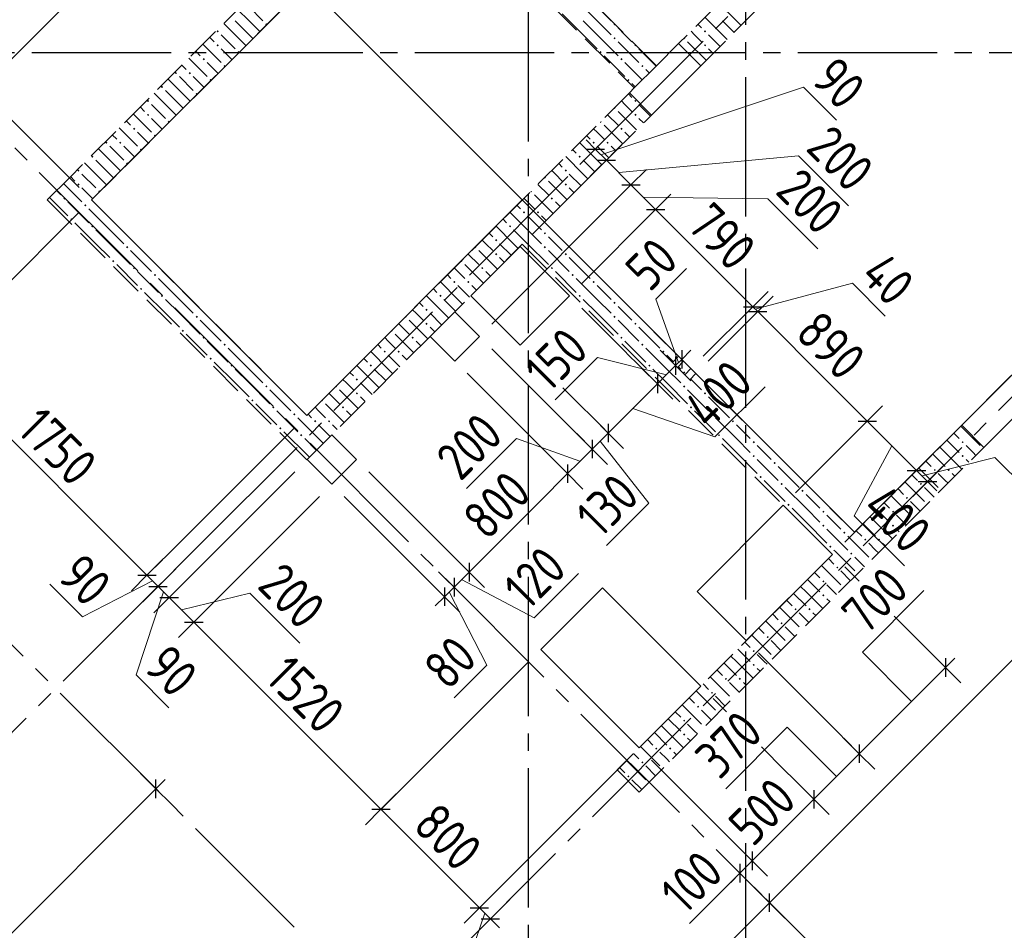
# Model space of a CAD drawing. Header units: millimetres. Extents: x 0 to 43617, y 0 to 59400.
# Tile 9 of 24: x 18904 to 24560, y 19489 to 24720. Entities that reach past the tile are written whole.
import ezdxf

# ---------------------------------------------------------------- set-up
doc = ezdxf.new("R2010")
doc.units = ezdxf.units.MM
doc.linetypes.add('______2', pattern=[270, 200, -70])
doc.linetypes.add('______5', pattern=[1100, 800, -100, 100, -100])
for name, color, linetype, lineweight in [('Standard', 7, 'Continuous', 25), ('Макрос окна_ макрос двери', 7, 'Continuous', 18), ('Оси', 40, '______5', 18), ('Размерная выноска', 7, 'Continuous', 13)]:
    doc.layers.add(name, color=color, linetype=linetype, lineweight=lineweight)
doc.layers.add('ЖБ Перекрытие верхний уровень', color=7, linetype='Continuous', lineweight=25, true_color=0xe0e0ff)
doc.layers.add('ЖБ Стена верхний уровень', color=7, linetype='Continuous', lineweight=25, true_color=0x006e00)
doc.styles.add('GOST 2.304-81', font='txt')

msp = doc.modelspace()

# ---------------------------------------------------------------- hatches: boundary and pattern name
at = {"layer": 'ЖБ Стена верхний уровень', "linetype": 'Continuous', "lineweight": 18, "transparency": 33554687}
for points in [[(20314.5, 24693.1), (20321, 24699.6), (20326.2, 24694.3), (20319.7, 24687.8)], [(22314.5, 24693.1), (22319, 24697.7), (22325.5, 24691.2), (22321, 24686.6)], [(20034.5, 24653.1), (20040.9, 24659.6), (20047.4, 24653.1), (20040.9, 24646.6)], [(22314.5, 24613.1), (22321, 24619.6), (22327.4, 24613.1), (22321, 24606.6)], [(22723.7, 24616.9), (22727.4, 24613.1), (22721, 24606.6), (22717.2, 24610.4)], [(22834.5, 24653.1), (22840.9, 24659.6), (22847.4, 24653.1), (22840.9, 24646.6)], [(20034.5, 24573.1), (20040.9, 24579.6), (20047.4, 24573.1), (20040.9, 24566.6)], [(22434.5, 24573.1), (22439, 24577.7), (22445.5, 24571.2), (22440.9, 24566.6)], [(22834.5, 24573.1), (22840.9, 24579.6), (22847.4, 24573.1), (22840.9, 24566.6)], [(19954.4, 24493.1), (19960.9, 24499.6), (19967.4, 24493.1), (19960.9, 24486.6)], [(20154.4, 24533.1), (20160.9, 24539.6), (20166.2, 24534.4), (20159.7, 24527.8)], [(22234.5, 24533.1), (22240.9, 24539.6), (22247.4, 24533.1), (22240.9, 24526.6)], [(22354.4, 24493.1), (22360.9, 24499.6), (22367.4, 24493.1), (22360.9, 24486.6)], [(20074.5, 24453.1), (20081, 24459.6), (20086.2, 24454.3), (20079.7, 24447.9)], [(22474.5, 24453.1), (22481, 24459.6), (22487.5, 24453.1), (22481, 24446.6)], [(19794.5, 24413.1), (19801, 24419.6), (19807.5, 24413.1), (19801, 24406.6)], [(19874.5, 24413.1), (19881, 24419.6), (19887.5, 24413.1), (19881, 24406.6)], [(19714.5, 24333.1), (19721, 24339.6), (19727.4, 24333.1), (19721, 24326.6)], [(19994.5, 24373.1), (20001, 24379.6), (20006.2, 24374.3), (19999.7, 24367.8)], [(22394.5, 24373.1), (22401, 24379.6), (22407.5, 24373.1), (22401, 24366.6)], [(19914.5, 24293.1), (19921, 24299.6), (19926.2, 24294.3), (19919.7, 24287.8)], [(19634.5, 24253.1), (19640.9, 24259.6), (19647.4, 24253.1), (19640.9, 24246.6)], [(22323.7, 24216.9), (22327.4, 24213.1), (22321, 24206.6), (22317.2, 24210.4)], [(22434.5, 24253.1), (22440.9, 24259.6), (22447.4, 24253.1), (22440.9, 24246.6)], [(19634.5, 24173.1), (19640.9, 24179.6), (19647.4, 24173.1), (19640.9, 24166.6)], [(22434.5, 24173.1), (22440.9, 24179.6), (22447.4, 24173.1), (22440.9, 24166.6)], [(19554.4, 24093.1), (19560.9, 24099.6), (19567.4, 24093.1), (19560.9, 24086.6)], [(19754.4, 24133.1), (19760.9, 24139.6), (19766.2, 24134.4), (19759.7, 24127.9)], [(22243.7, 24136.9), (22247.4, 24133.1), (22240.9, 24126.6), (22237.2, 24130.4)], [(22354.4, 24093.1), (22360.9, 24099.6), (22367.4, 24093.1), (22360.9, 24086.6)], [(19674.5, 24053.1), (19681, 24059.6), (19686.2, 24054.3), (19679.7, 24047.9)], [(19394.5, 24013.1), (19401, 24019.6), (19407.5, 24013.1), (19401, 24006.6)], [(19474.5, 24013.1), (19481, 24019.6), (19487.5, 24013.1), (19481, 24006.6)], [(22194.5, 24013.1), (22201, 24019.6), (22207.5, 24013.1), (22201, 24006.6)], [(22274.5, 24013.1), (22281, 24019.6), (22287.5, 24013.1), (22281, 24006.6)], [(19314.5, 23933.1), (19321, 23939.6), (19327.4, 23933.1), (19321, 23926.6)], [(19594.5, 23973.1), (19601, 23979.6), (19606.2, 23974.4), (19599.7, 23967.8)], [(22114.5, 23933.1), (22121, 23939.6), (22127.4, 23933.1), (22121, 23926.6)], [(19514.5, 23893.1), (19521, 23899.6), (19526.2, 23894.3), (19519.7, 23887.9)], [(19234.5, 23853.1), (19240.9, 23859.6), (19247.4, 23853.1), (19240.9, 23846.6)], [(21923.7, 23816.9), (21927.4, 23813.1), (21921, 23806.6), (21917.2, 23810.4)], [(22034.5, 23853.1), (22040.9, 23859.6), (22047.4, 23853.1), (22040.9, 23846.6)], [(19234.5, 23773.1), (19240.9, 23779.6), (19247.4, 23773.1), (19240.9, 23766.6)], [(22034.5, 23773.1), (22040.9, 23779.6), (22047.4, 23773.1), (22040.9, 23766.6)], [(19354.4, 23733.1), (19360.9, 23739.6), (19366.2, 23734.4), (19359.7, 23727.9)], [(21843.7, 23736.9), (21847.4, 23733.1), (21840.9, 23726.6), (21837.2, 23730.4)], [(19154.4, 23693.1), (19160.9, 23699.6), (19167.4, 23693.1), (19160.9, 23686.6)], [(19274.5, 23653.1), (19281, 23659.6), (19287.5, 23653.1), (19281, 23646.6)], [(21954.4, 23693.1), (21960.9, 23699.6), (21967.4, 23693.1), (21960.9, 23686.6)], [(21794.5, 23613.1), (21801, 23619.6), (21807.5, 23613.1), (21801, 23606.6)], [(21874.5, 23613.1), (21881, 23619.6), (21887.5, 23613.1), (21881, 23606.6)], [(19194.5, 23573.1), (19201, 23579.6), (19207.5, 23573.1), (19201, 23566.6)], [(19314.5, 23533.1), (19321, 23539.6), (19327.4, 23533.1), (19321, 23526.6)], [(21714.5, 23533.1), (21721, 23539.6), (21727.4, 23533.1), (21721, 23526.6)], [(21914.5, 23493.1), (21921, 23499.6), (21927.4, 23493.1), (21921, 23486.6)], [(19514.5, 23413.1), (19521, 23419.6), (19527.4, 23413.1), (19521, 23406.6)], [(21634.5, 23453.1), (21640.9, 23459.6), (21647.4, 23453.1), (21640.9, 23446.6)], [(21914.5, 23413.1), (21921, 23419.6), (21927.4, 23413.1), (21921, 23406.6)], [(21523.7, 23416.9), (21527.4, 23413.1), (21521, 23406.6), (21517.2, 23410.4)], [(21634.5, 23373.1), (21640.9, 23379.6), (21647.4, 23373.1), (21640.9, 23366.6)], [(22034.5, 23373.1), (22040.9, 23379.6), (22047.4, 23373.1), (22040.9, 23366.6)], [(19434.5, 23333.1), (19440.9, 23339.6), (19447.4, 23333.1), (19440.9, 23326.6)], [(21443.7, 23336.9), (21447.4, 23333.1), (21440.9, 23326.6), (21437.2, 23330.4)], [(19554.4, 23293.1), (19560.9, 23299.6), (19567.4, 23293.1), (19560.9, 23286.6)], [(19674.5, 23253.1), (19681, 23259.6), (19687.5, 23253.1), (19681, 23246.6)], [(21554.4, 23293.1), (21560.9, 23299.6), (21567.4, 23293.1), (21560.9, 23286.6)], [(21954.4, 23293.1), (21960.9, 23299.6), (21967.4, 23293.1), (21960.9, 23286.6)], [(22074.5, 23253.1), (22081, 23259.6), (22087.5, 23253.1), (22081, 23246.6)], [(21394.5, 23213.1), (21401, 23219.6), (21407.5, 23213.1), (21401, 23206.6)], [(21474.5, 23213.1), (21481, 23219.6), (21487.5, 23213.1), (21481, 23206.6)], [(22194.5, 23213.1), (22201, 23219.6), (22207.5, 23213.1), (22201, 23206.6)], [(19594.5, 23173.1), (19601, 23179.6), (19607.5, 23173.1), (19601, 23166.6)], [(19714.5, 23133.1), (19721, 23139.6), (19727.4, 23133.1), (19721, 23126.6)], [(21314.5, 23133.1), (21321, 23139.6), (21327.4, 23133.1), (21321, 23126.6)], [(22114.5, 23133.1), (22121, 23139.6), (22127.4, 23133.1), (22121, 23126.6)], [(22314.5, 23093.1), (22321, 23099.6), (22327.4, 23093.1), (22321, 23086.6)], [(21234.5, 23053.1), (21240.9, 23059.6), (21247.4, 23053.1), (21240.9, 23046.6)], [(19914.5, 23013.1), (19921, 23019.6), (19927.4, 23013.1), (19921, 23006.6)], [(21123.7, 23016.9), (21127.4, 23013.1), (21121, 23006.6), (21117.2, 23010.4)], [(21234.5, 22973.1), (21240.9, 22979.6), (21247.4, 22973.1), (21240.9, 22966.6)], [(22314.5, 23013.1), (22321, 23019.6), (22327.4, 23013.1), (22321, 23006.6)], [(22434.5, 22973.1), (22440.9, 22979.6), (22447.4, 22973.1), (22440.9, 22966.6)], [(19834.5, 22933.1), (19840.9, 22939.6), (19847.4, 22933.1), (19840.9, 22926.6)], [(21043.7, 22936.9), (21047.4, 22933.1), (21040.9, 22926.6), (21037.2, 22930.4)], [(19954.4, 22893.1), (19960.9, 22899.6), (19967.4, 22893.1), (19960.9, 22886.6)], [(20074.5, 22853.1), (20081, 22859.6), (20087.5, 22853.1), (20081, 22846.6)], [(21154.4, 22893.1), (21160.9, 22899.6), (21167.4, 22893.1), (21160.9, 22886.6)], [(22354.4, 22893.1), (22360.9, 22899.6), (22367.4, 22893.1), (22360.9, 22886.6)], [(22474.5, 22853.1), (22481, 22859.6), (22487.5, 22853.1), (22481, 22846.6)], [(20994.5, 22813.1), (21001, 22819.6), (21007.5, 22813.1), (21001, 22806.6)], [(21074.5, 22813.1), (21081, 22819.6), (21087.5, 22813.1), (21081, 22806.6)], [(22594.5, 22813.1), (22601, 22819.6), (22607.5, 22813.1), (22601, 22806.6)], [(19994.5, 22773.1), (20001, 22779.6), (20007.5, 22773.1), (20001, 22766.6)], [(20114.5, 22733.1), (20121, 22739.6), (20127.4, 22733.1), (20121, 22726.6)], [(20914.5, 22733.1), (20921, 22739.6), (20927.4, 22733.1), (20921, 22726.6)], [(22514.5, 22733.1), (22521, 22739.6), (22527.4, 22733.1), (22521, 22726.6)], [(22714.5, 22693.1), (22721, 22699.6), (22727.4, 22693.1), (22721, 22686.6)], [(20834.5, 22653.1), (20840.9, 22659.6), (20847.4, 22653.1), (20840.9, 22646.6)], [(20314.5, 22613.1), (20321, 22619.6), (20327.4, 22613.1), (20321, 22606.6)], [(20723.7, 22616.9), (20727.4, 22613.1), (20721, 22606.6), (20717.2, 22610.4)], [(20834.5, 22573.1), (20840.9, 22579.6), (20847.4, 22573.1), (20840.9, 22566.6)], [(22714.5, 22613.1), (22721, 22619.6), (22727.4, 22613.1), (22721, 22606.6)], [(22834.5, 22573.1), (22840.9, 22579.6), (22847.4, 22573.1), (22840.9, 22566.6)], [(20234.5, 22533.1), (20240.9, 22539.6), (20247.4, 22533.1), (20240.9, 22526.6)], [(20643.7, 22536.9), (20647.4, 22533.1), (20640.9, 22526.6), (20637.2, 22530.4)], [(20354.4, 22493.1), (20360.9, 22499.6), (20367.4, 22493.1), (20360.9, 22486.6)], [(20474.5, 22453.1), (20481, 22459.6), (20487.5, 22453.1), (20481, 22446.6)], [(20754.4, 22493.1), (20760.9, 22499.6), (20767.4, 22493.1), (20760.9, 22486.6)], [(22754.4, 22493.1), (22760.9, 22499.6), (22767.4, 22493.1), (22760.9, 22486.6)], [(22874.5, 22453.1), (22881, 22459.6), (22887.5, 22453.1), (22881, 22446.6)], [(20594.5, 22413.1), (20601, 22419.6), (20607.5, 22413.1), (20601, 22406.6)], [(20674.5, 22413.1), (20681, 22419.6), (20687.5, 22413.1), (20681, 22406.6)], [(22994.5, 22413.1), (23001, 22419.6), (23007.5, 22413.1), (23001, 22406.6)], [(20394.5, 22373.1), (20401, 22379.6), (20407.5, 22373.1), (20401, 22366.6)], [(20514.5, 22333.1), (20521, 22339.6), (20527.4, 22333.1), (20521, 22326.6)], [(22914.5, 22333.1), (22921, 22339.6), (22927.4, 22333.1), (22921, 22326.6)], [(23114.5, 22293.1), (23121, 22299.6), (23127.4, 22293.1), (23121, 22286.6)], [(24314.5, 22293.1), (24321, 22299.6), (24327.4, 22293.1), (24321, 22286.6)], [(23114.5, 22213.1), (23121, 22219.6), (23127.4, 22213.1), (23121, 22206.6)], [(23234.5, 22173.1), (23240.9, 22179.6), (23247.4, 22173.1), (23240.9, 22166.6)], [(24314.5, 22213.1), (24321, 22219.6), (24327.4, 22213.1), (24321, 22206.6)], [(24154.4, 22133.1), (24160.9, 22139.6), (24167.4, 22133.1), (24160.9, 22126.6)], [(24234.5, 22133.1), (24240.9, 22139.6), (24247.4, 22133.1), (24240.9, 22126.6)], [(23154.4, 22093.1), (23160.9, 22099.6), (23167.4, 22093.1), (23160.9, 22086.6)], [(23274.5, 22053.1), (23281, 22059.6), (23287.5, 22053.1), (23281, 22046.6)], [(23394.5, 22013.1), (23401, 22019.6), (23407.5, 22013.1), (23401, 22006.6)], [(24074.5, 22053.1), (24081, 22059.6), (24087.5, 22053.1), (24081, 22046.6)], [(23994.5, 21973.1), (24001, 21979.6), (24007.5, 21973.1), (24001, 21966.6)], [(23314.5, 21933.1), (23321, 21939.6), (23327.4, 21933.1), (23321, 21926.6)], [(23514.5, 21893.1), (23521, 21899.6), (23527.4, 21893.1), (23521, 21886.6)], [(23914.5, 21893.1), (23921, 21899.6), (23927.4, 21893.1), (23921, 21886.6)], [(23514.5, 21813.1), (23521, 21819.6), (23527.4, 21813.1), (23521, 21806.6)], [(23634.5, 21773.1), (23640.9, 21779.6), (23647.4, 21773.1), (23640.9, 21766.6)], [(23914.5, 21813.1), (23921, 21819.6), (23927.4, 21813.1), (23921, 21806.6)], [(23754.4, 21733.1), (23760.9, 21739.6), (23767.4, 21733.1), (23760.9, 21726.6)], [(23834.5, 21733.1), (23840.9, 21739.6), (23847.4, 21733.1), (23840.9, 21726.6)], [(23554.4, 21693.1), (23560.9, 21699.6), (23567.4, 21693.1), (23560.9, 21686.6)], [(23674.5, 21653.1), (23681, 21659.6), (23687.5, 21653.1), (23681, 21646.6)], [(23594.5, 21573.1), (23601, 21579.6), (23607.5, 21573.1), (23601, 21566.6)], [(23514.5, 21493.1), (23521, 21499.6), (23527.4, 21493.1), (23521, 21486.6)], [(23514.5, 21413.1), (23521, 21419.6), (23527.4, 21413.1), (23521, 21406.6)], [(23354.4, 21333.1), (23360.9, 21339.6), (23367.4, 21333.1), (23360.9, 21326.6)], [(23434.5, 21333.1), (23440.9, 21339.6), (23447.4, 21333.1), (23440.9, 21326.6)], [(23274.5, 21253.1), (23281, 21259.6), (23287.5, 21253.1), (23281, 21246.6)], [(23194.5, 21173.1), (23201, 21179.6), (23207.5, 21173.1), (23201, 21166.6)], [(23114.5, 21093.1), (23121, 21099.6), (23127.4, 21093.1), (23121, 21086.6)], [(23114.5, 21013.1), (23121, 21019.6), (23127.4, 21013.1), (23121, 21006.6)], [(22954.4, 20933.1), (22960.9, 20939.6), (22967.4, 20933.1), (22960.9, 20926.6)], [(23034.5, 20933.1), (23040.9, 20939.6), (23047.4, 20933.1), (23040.9, 20926.6)], [(22874.5, 20853.1), (22881, 20859.6), (22887.5, 20853.1), (22881, 20846.6)], [(22794.5, 20773.1), (22801, 20779.6), (22807.5, 20773.1), (22801, 20766.6)], [(22714.5, 20693.1), (22721, 20699.6), (22727.4, 20693.1), (22721, 20686.6)], [(22714.5, 20613.1), (22721, 20619.6), (22727.4, 20613.1), (22721, 20606.6)], [(22554.4, 20533.1), (22560.9, 20539.6), (22567.4, 20533.1), (22560.9, 20526.6)], [(22634.5, 20533.1), (22640.9, 20539.6), (22647.4, 20533.1), (22640.9, 20526.6)], [(22474.5, 20453.1), (22481, 20459.6), (22487.5, 20453.1), (22481, 20446.6)], [(22394.5, 20373.1), (22401, 20379.6), (22407.5, 20373.1), (22401, 20366.6)]]:
    msp.add_hatch(color=7, dxfattribs=at).paths.add_polyline_path(points, flags=16)

# ---------------------------------------------------------------- linework, layer by layer
at = {"layer": 'Standard', "color": 7, "linetype": 'Continuous', "lineweight": 13, "transparency": 33554687}
for p, q in [((19918.7, 25556.5), (18681.3, 24319.1)), ((23211.2, 19647.7), (28910.5, 25347)), ((22242.1, 23944.1), (23407.2, 24331.4)), ((23407.2, 24331.4), (23595.2, 24143.3)), ((22210.1, 23976), (22157.1, 24029.1)), ((22210.1, 23976), (22274, 23912.1)), ((22344.7, 23841.4), (23377.2, 23938.7)), ((23377.2, 23938.7), (23664.7, 23651.2)), ((22274, 23912.1), (22415.5, 23770.7)), ((22415.5, 23770.7), (22556.9, 23629.3)), ((22486.2, 23700), (23201.8, 23691.5)), ((23201.8, 23691.5), (23489.3, 23403.9)), ((22556.9, 23629.3), (23115.2, 23070.9)), ((22558, 23114.4), (22735, 23291.4)), ((23129.3, 23056.8), (23687.4, 23205.7)), ((23687.4, 23205.7), (23875.5, 23017.7)), ((22689.3, 22750.6), (22558, 23114.4)), ((23115.2, 23070.9), (23143.5, 23042.7)), ((22706.9, 22768.3), (22760, 22821.3)), ((22222.6, 22778.8), (21979.3, 22535.5)), ((22619.3, 22680.7), (22222.6, 22778.8)), ((22706.9, 22768.3), (22671.6, 22732.9)), ((22897.9, 22322.8), (23185.4, 22610.3)), ((22425.6, 22487), (22897.9, 22322.8)), ((23772.8, 22413.3), (24055.6, 22130.5)), ((22284.2, 22345.5), (22192.3, 22253.6)), ((21758.5, 22314.8), (21471, 22027.3)), ((22121.6, 22182.9), (21758.5, 22314.8)), ((22238.2, 22299.6), (22517.9, 21942.8)), ((23914.2, 22271.9), (23698.4, 21870.4)), ((24087.5, 22098.7), (24505.8, 22205.1)), ((24505.8, 22205.1), (24693.8, 22017.1)), ((24055.6, 22130.5), (24119.3, 22066.9)), ((24119.3, 22066.9), (24172.3, 22013.8)), ((22517.9, 21942.8), (22274.6, 21699.5)), ((23698.4, 21870.4), (23985.9, 21582.9)), ((19666.8, 21496.4), (19264.2, 21289.6)), ((19634.9, 21528.2), (19698.6, 21464.5)), ((21485.2, 21546.5), (21398.8, 21460.2)), ((21442, 21503.3), (21859.4, 21284.3)), ((21859.4, 21284.3), (22113.7, 21538.6)), ((19264.2, 21289.6), (19076.2, 21477.6)), ((19698.6, 21464.5), (19762.5, 21400.6)), ((21398.8, 21460.2), (21343.7, 21405.1)), ((19730.6, 21432.6), (19572.6, 20955.8)), ((19762.5, 21400.6), (19904, 21259.2)), ((19833.2, 21329.9), (20225.6, 21425.5)), ((20225.6, 21425.5), (20513.2, 21138)), ((21343.7, 21405.1), (21290.7, 21352.1)), ((21371.3, 21432.6), (21587.2, 21012.1)), ((24222.2, 20998.4), (24275.3, 21051.5)), ((21587.2, 21012.1), (21399.2, 20824.1)), ((24222.2, 20998.4), (23727.3, 20503.5)), ((19572.6, 20955.8), (19760.6, 20767.7)), ((23727.3, 20503.5), (23465.6, 20241.8)), ((19686.7, 20301.3), (19739.8, 20354.4)), ((17556.3, 18170.9), (19686.7, 20301.3)), ((23465.6, 20241.8), (23112.1, 19888.3)), ((20979, 20184.1), (21544.7, 19618.4)), ((23112.1, 19888.3), (23041.4, 19817.6)), ((23041.4, 19817.6), (22988.3, 19764.5)), ((21775.8, 18212.3), (23211.2, 19647.7)), ((21576.3, 19586.9), (21419.5, 19134.3)), ((21544.7, 19618.4), (21607.8, 19555.4)), ((21607.8, 19555.4), (21660.8, 19502.3))]:
    msp.add_line(p, q, dxfattribs=at)
at = {"layer": 'Standard', "color": 251, "linetype": 'Continuous', "lineweight": -3, "true_color": 0x656565, "transparency": 33554687}
for p, q in [((19918.7, 25556.5), (21847.6, 23627.7)), ((18681.3, 24319.1), (19245.4, 23755)), ((22210.1, 23976), (22298.5, 24064.4)), ((22274, 23912.1), (22362.4, 24000.5)), ((22210.1, 23976), (22121.7, 23887.7)), ((22210.1, 23976), (22210.1, 23976)), ((22274, 23912.1), (21849.4, 23487.5)), ((22274, 23912.1), (22185.6, 23823.7)), ((22415.5, 23770.7), (22503.8, 23859.1)), ((22415.5, 23770.7), (21616, 22971.3)), ((22415.5, 23770.7), (22327.1, 23682.3)), ((22556.9, 23629.3), (22645.3, 23717.7)), ((18397.5, 22765.6), (19245.4, 23613.5)), ((22556.9, 23629.3), (22132.2, 23204.6)), ((22556.9, 23629.3), (22468.5, 23540.9)), ((23115.2, 23070.9), (23203.6, 23159.3)), ((23143.5, 23042.7), (23231.9, 23131.1)), ((23115.2, 23070.9), (22830.5, 22786.2)), ((23143.5, 23042.7), (22858.7, 22757.9)), ((23115.2, 23070.9), (23026.8, 22982.6)), ((23143.5, 23042.7), (23055.1, 22954.3)), ((22706.9, 22768.3), (22618.6, 22856.7)), ((22671.6, 22732.9), (22583.2, 22821.3)), ((22706.9, 22768.3), (22795.3, 22679.9)), ((22706.9, 22768.3), (22706.9, 22768.3)), ((22567, 22628.4), (22478.6, 22716.8)), ((22671.6, 22732.9), (22760, 22644.6)), ((22671.6, 22732.9), (22671.6, 22732.9)), ((22567, 22628.4), (22655.4, 22540)), ((23772.8, 22413.3), (23861.2, 22501.7)), ((22284.2, 22345.5), (22195.8, 22433.9)), ((23772.8, 22413.3), (23684.4, 22325)), ((22284.2, 22345.5), (22372.6, 22257.1)), ((22192.3, 22253.6), (22103.9, 22342)), ((22192.3, 22253.6), (22280.6, 22165.2)), ((22050.8, 22112.2), (21962.5, 22200.6)), ((24055.6, 22130.5), (24144, 22218.9)), ((21485.2, 21546.5), (20908.9, 22122.7)), ((24055.6, 22130.5), (23960.5, 22035.3)), ((24055.6, 22130.5), (23967.2, 22042.1)), ((24119.3, 22066.9), (24207.7, 22155.2)), ((22050.8, 22112.2), (22139.2, 22023.8)), ((24119.3, 22066.9), (24030.9, 21978.5)), ((24119.3, 22066.9), (24119.3, 22066.9)), ((21343.7, 21405.1), (20767.5, 21981.3)), ((23759, 21833.8), (23643.6, 21718.5)), ((19634.9, 21528.2), (19723.3, 21616.6)), ((21485.2, 21546.5), (21396.8, 21634.9)), ((19698.6, 21464.5), (19787, 21552.9)), ((23725.9, 21494.8), (23643.6, 21577.1)), ((19634.9, 21528.2), (19546.6, 21439.8)), ((21398.8, 21460.2), (21310.4, 21548.5)), ((21398.8, 21460.2), (21350.4, 21508.5)), ((21485.2, 21546.5), (21573.5, 21458.1)), ((19698.6, 21464.5), (19610.2, 21376.2)), ((19762.5, 21400.6), (19850.9, 21489)), ((21343.7, 21405.1), (21255.3, 21493.5)), ((21398.8, 21460.2), (21487.2, 21371.8)), ((19762.5, 21400.6), (19674.1, 21312.2)), ((21343.7, 21405.1), (21432.1, 21316.7)), ((19904, 21259.2), (19992.3, 21347.6)), ((24222.2, 20998.4), (23927.3, 21293.3)), ((19904, 21259.2), (19815.6, 21170.8)), ((24222.2, 20998.4), (24133.9, 21086.8)), ((24222.2, 20998.4), (24310.6, 20910.1)), ((22963.8, 20743.7), (22887.6, 20819.9)), ((23727.3, 20503.5), (23638.9, 20591.9)), ((23727.3, 20503.5), (23815.6, 20415.1)), ((21544.7, 19618.4), (22392.6, 20466.3)), ((19686.7, 20301.3), (19598.4, 20389.7)), ((23465.6, 20241.8), (23377.2, 20330.2)), ((19686.7, 20301.3), (19775.1, 20213)), ((19686.7, 20301.3), (19686.7, 20301.3)), ((20979, 20184.1), (21067.4, 20272.5)), ((23465.6, 20241.8), (23554, 20153.5)), ((20979, 20184.1), (20890.7, 20095.7)), ((23112.1, 19888.3), (23023.7, 19976.7)), ((23041.4, 19817.6), (22953, 19906)), ((23112.1, 19888.3), (23200.5, 19799.9)), ((23041.4, 19817.6), (23129.8, 19729.2)), ((23041.4, 19817.6), (23041.4, 19817.6)), ((21607.8, 19555.4), (21831.4, 19779)), ((21544.7, 19618.4), (21633.1, 19706.8)), ((23211.2, 19647.7), (23122.8, 19736.1)), ((21607.8, 19555.4), (21696.2, 19643.7)), ((23211.2, 19647.7), (23299.6, 19559.3)), ((23211.2, 19647.7), (23329.8, 19529.2)), ((21544.7, 19618.4), (21456.3, 19530)), ((21607.8, 19555.4), (21519.4, 19467))]:
    msp.add_line(p, q, dxfattribs=at)
at = {"layer": 'Standard', "color": 7, "linetype": 'Continuous', "lineweight": 25, "transparency": 33554687}
for p, q in [((22157.1, 23976), (22263.1, 23976)), ((22221, 23912.1), (22327.1, 23912.1)), ((22362.4, 23770.7), (22468.5, 23770.7)), ((22503.8, 23629.3), (22609.9, 23629.3)), ((23062.1, 23070.9), (23168.2, 23070.9)), ((23090.4, 23042.7), (23196.5, 23042.7)), ((22706.9, 22821.3), (22706.9, 22715.3)), ((22671.6, 22786), (22671.6, 22679.9)), ((22567, 22681.4), (22567, 22575.3)), ((23719.8, 22413.3), (23825.8, 22413.3)), ((22284.2, 22398.6), (22284.2, 22292.5)), ((22192.3, 22306.6), (22192.3, 22200.6)), ((22050.8, 22165.2), (22050.8, 22059.2)), ((24002.6, 22130.5), (24108.7, 22130.5)), ((24066.2, 22066.9), (24172.3, 22066.9)), ((21485.2, 21599.5), (21485.2, 21493.5)), ((19581.9, 21528.2), (19688, 21528.2)), ((21398.8, 21513.2), (21398.8, 21407.1)), ((19645.6, 21464.5), (19751.6, 21464.5)), ((21343.7, 21458.1), (21343.7, 21352.1)), ((19709.5, 21400.6), (19815.6, 21400.6)), ((19850.9, 21259.2), (19957, 21259.2)), ((24222.2, 21051.5), (24222.2, 20945.4)), ((23727.3, 20556.5), (23727.3, 20450.4)), ((19686.7, 20248.3), (19686.7, 20354.4)), ((23465.6, 20294.9), (23465.6, 20188.8)), ((20926, 20184.1), (21032.1, 20184.1)), ((23112.1, 19941.3), (23112.1, 19835.3)), ((23041.4, 19870.6), (23041.4, 19764.5)), ((23211.2, 19594.7), (23211.2, 19700.8)), ((21491.7, 19618.4), (21597.8, 19618.4)), ((21554.7, 19555.4), (21660.8, 19555.4))]:
    msp.add_line(p, q, dxfattribs=at)
at = {"layer": 'Standard', "color": 251, "linetype": 'Continuous', "lineweight": -3, "true_color": 0x656565, "transparency": 33554687}
for points in [[(22567, 22628.4), (22450.9, 22744.5), (22450.9, 22744.5), (22403.8, 22791.6), (22403.8, 22791.6), (22378.1, 22817.3), (22378.1, 22817.3), (22352.6, 22842.8), (22352.6, 22842.8), (22307.5, 22887.9), (22307.5, 22887.9), (22307.5, 22887.9), (22307.5, 22887.9), (22132.2, 23063.2)], [(22192.3, 22253.6), (22126.3, 22319.6), (22126.3, 22319.6), (22056.3, 22389.5), (22056.3, 22389.5), (21932.7, 22513.1), (21932.7, 22513.1), (21616, 22829.8)], [(22050.8, 22112.2), (22031.2, 22131.8), (22031.2, 22131.8), (21944.6, 22218.5), (21944.6, 22218.5), (21791.3, 22371.7), (21791.3, 22371.7), (21474.6, 22688.4)], [(22284.2, 22345.5), (22247.5, 22382.2), (22247.5, 22382.2), (22188, 22441.7), (22188, 22441.7), (22129, 22500.7), (22129, 22500.7), (22024.7, 22605)], [(23772.8, 22413.3), (23642.4, 22283), (23642.4, 22283), (23360.8, 22001.3)], [(19634.9, 21528.2), (19828.7, 21721.9), (19828.7, 21721.9), (20482.9, 22376.1)], [(19762.5, 21400.6), (19980.9, 21618.9), (19980.9, 21618.9), (20484.7, 22122.7)], [(19904, 21259.2), (20149.5, 21504.7), (20149.5, 21504.7), (20626.1, 21981.3)], [(19698.6, 21464.5), (19904.6, 21670.6), (19904.6, 21670.6), (19938.8, 21704.8)], [(23727.3, 20503.5), (23533.2, 20697.6), (23533.2, 20697.6), (23503.4, 20727.3), (23503.4, 20727.3), (23430.2, 20800.6), (23430.2, 20800.6), (23148.6, 21082.1)], [(20979, 20184.1), (20981.6, 20186.6), (20981.6, 20186.6), (21827, 21032)], [(23465.6, 20241.8), (23350.9, 20356.5), (23350.9, 20356.5), (23297.8, 20409.7), (23297.8, 20409.7), (23166.8, 20540.7), (23166.8, 20540.7), (23165.2, 20542.3)], [(23112.1, 19888.3), (23019.8, 19980.5), (23019.8, 19980.5), (22534.1, 20466.3)]]:
    msp.add_lwpolyline(points, dxfattribs=at)
at = {"layer": 'Standard', "color": 7, "linetype": 'Continuous', "lineweight": 13, "transparency": 33554687}
for points in [[(23143.5, 23042.7), (23572.7, 22613.4), (23572.7, 22613.4), (23772.8, 22413.3)], [(18397.5, 22765.6), (18493.4, 22669.7), (18493.4, 22669.7), (18613.3, 22549.8), (18613.3, 22549.8), (19634.9, 21528.2)], [(22671.6, 22732.9), (22617.9, 22679.3), (22617.9, 22679.3), (22567, 22628.4)], [(22567, 22628.4), (22314.9, 22376.2), (22314.9, 22376.2), (22284.2, 22345.5)], [(22192.3, 22253.6), (22113, 22174.3), (22113, 22174.3), (22050.8, 22112.2)], [(22050.8, 22112.2), (21889.2, 21950.5), (21889.2, 21950.5), (21485.2, 21546.5)], [(19904, 21259.2), (19923.7, 21239.5), (19923.7, 21239.5), (20703.3, 20459.8), (20703.3, 20459.8), (20979, 20184.1)]]:
    msp.add_lwpolyline(points, dxfattribs=at)
at = {"layer": 'ЖБ Перекрытие верхний уровень', "color": 7, "linetype": 'Continuous', "lineweight": 35, "transparency": 33554687}
for p, q in [((22455.7, 26823.8), (19316.1, 23684.2)), ((23700.2, 21775.1), (26560.4, 24635.3)), ((19316.1, 23684.2), (20553.6, 22446.8)), ((20553.6, 22446.8), (21791, 23684.2)), ((21791, 23684.2), (21918.3, 23557)), ((21918.3, 23557), (22759.7, 22715.5)), ((21778.7, 23416.7), (21495.8, 23133.9)), ((22061.5, 23133.9), (21778.7, 23416.7)), ((21495.8, 23133.9), (21778.7, 22851.1)), ((21778.7, 22851.1), (22061.5, 23133.9)), ((21403.9, 23042), (21262.5, 22900.6)), ((21545.3, 22900.6), (21403.9, 23042)), ((21262.5, 22900.6), (21403.9, 22759.1)), ((21403.9, 22759.1), (21545.3, 22900.6)), ((22759.7, 22715.5), (22724.4, 22680.2)), ((22752.7, 22651.9), (22788, 22687.2)), ((22788, 22687.2), (23700.2, 21775.1)), ((22724.4, 22680.2), (22752.7, 22651.9)), ((20696.8, 22334.9), (20555.4, 22193.4)), ((20838.2, 22193.4), (20696.8, 22334.9)), ((20555.4, 22193.4), (20696.8, 22052)), ((20696.8, 22052), (20838.2, 22193.4)), ((23290.1, 21930.6), (22795.1, 21435.6)), ((23572.9, 21647.8), (23290.1, 21930.6)), ((23077.9, 21152.8), (23572.9, 21647.8)), ((22251.2, 21456.3), (21897.7, 21102.7)), ((22816.9, 20890.6), (22251.2, 21456.3)), ((22795.1, 21435.6), (23077.9, 21152.8)), ((21897.7, 21102.7), (22463.4, 20537)), ((22463.4, 20537), (22816.9, 20890.6))]:
    msp.add_line(p, q, dxfattribs=at)
at = {"layer": 'ЖБ Стена верхний уровень', "color": 251, "linetype": '______2', "lineweight": 13, "true_color": 0x656565, "transparency": 33554687}
for p, q in [((22561.7, 24455), (21324.3, 25692.4)), ((20983.1, 25605.8), (19188.9, 23811.5)), ((23693.1, 25586.4), (22689, 24582.3)), ((21197, 25565.1), (22434.5, 24327.7)), ((19316.1, 23684.2), (21110.4, 25478.5)), ((22816.3, 24455), (23820.4, 25459.1)), ((22816.3, 24455), (22689, 24582.3)), ((22434.5, 24327.7), (22561.7, 24455)), ((22406.2, 24299.4), (20553.6, 22446.8)), ((22406.2, 24299.4), (22533.5, 24172.1)), ((21918.3, 23557), (22533.5, 24172.1)), ((19188.9, 23811.5), (19061.6, 23684.2)), ((19061.6, 23684.2), (20426.3, 22319.5)), ((20553.6, 22446.8), (19316.1, 23684.2)), ((22689, 22786.2), (21918.3, 23557)), ((20553.6, 22192.2), (21791, 23429.7)), ((21791, 23429.7), (23572.9, 21647.8)), ((22689, 22786.2), (22653.7, 22750.9)), ((22653.7, 22750.9), (22682, 22722.6)), ((22682, 22722.6), (22717.3, 22757.9)), ((22759.7, 22715.5), (22717.3, 22757.9)), ((22759.7, 22715.5), (22724.4, 22680.2)), ((22752.7, 22651.9), (22788, 22687.2)), ((23700.2, 21775.1), (22788, 22687.2)), ((22724.4, 22680.2), (22752.7, 22651.9)), ((24315.4, 22390.2), (23700.2, 21775.1)), ((24315.4, 22390.2), (24442.7, 22263)), ((20426.3, 22319.5), (20553.6, 22192.2)), ((22462.8, 20283.1), (24442.7, 22263)), ((23572.9, 21647.8), (22335.5, 20410.3)), ((22335.5, 20410.3), (22462.8, 20283.1))]:
    msp.add_line(p, q, dxfattribs=at)
at = {"layer": 'ЖБ Стена верхний уровень', "color": 9, "linetype": 'Continuous', "lineweight": 18, "true_color": 0xc7c7c7, "transparency": 33554687}
for p, q in [((22221, 24713.1), (22101, 24833.1)), ((20221, 24713.1), (20155.7, 24778.4)), ((20221, 24793.1), (20301, 24713.1)), ((22221, 24793.1), (22301, 24713.1)), ((23021, 24713.1), (22920.4, 24813.7)), ((22140.9, 24633.1), (22021, 24753.1)), ((22940.9, 24633.1), (22840.4, 24733.7)), ((20140.9, 24633.1), (20075.7, 24698.4)), ((20140.9, 24713.1), (20221, 24633.1)), ((20221, 24713.1), (20283, 24651.1)), ((22140.9, 24713.1), (22221, 24633.1)), ((22221, 24713.1), (22301, 24633.1)), ((22381, 24633.1), (22340.9, 24673.1)), ((22800.4, 24693.7), (22821, 24673.1)), ((22940.9, 24713.1), (23007.7, 24646.4)), ((23021, 24713.1), (23047.7, 24686.4)), ((20021, 24593.1), (19995.7, 24618.4)), ((20060.9, 24633.1), (20140.9, 24553.1)), ((20140.9, 24633.1), (20203, 24571.1)), ((20221, 24633.1), (20243, 24611.1)), ((22140.9, 24633.1), (22221, 24553.1)), ((22221, 24633.1), (22340.9, 24513.1)), ((22421, 24593.1), (22381, 24633.1)), ((22781, 24633.1), (22760.4, 24653.7)), ((22821, 24593.1), (22781, 24633.1)), ((22860.9, 24633.1), (22927.7, 24566.4)), ((22940.9, 24633.1), (22967.7, 24606.4)), ((19955.7, 24578.4), (20060.9, 24473.1)), ((20060.9, 24553.1), (20123, 24491.1)), ((22340.9, 24593.1), (22460.9, 24473.1)), ((22460.9, 24553.1), (22560.4, 24453.7)), ((22740.9, 24593.1), (22847.7, 24486.4)), ((22860.9, 24553.1), (22887.7, 24526.4)), ((19875.7, 24498.4), (19981, 24393.1)), ((19915.7, 24538.4), (19940.9, 24513.1)), ((22260.9, 24513.1), (22381, 24393.1)), ((19860.9, 24433.1), (19835.7, 24458.4)), ((19981, 24473.1), (20043, 24411.1)), ((22381, 24473.1), (22480.4, 24373.7)), ((19821, 24393.1), (19901, 24313.1)), ((19901, 24393.1), (19963, 24331.1)), ((22520.4, 24413.7), (22501, 24433.1)), ((19821, 24313.1), (19755.7, 24378.4)), ((22440.4, 24333.7), (22421, 24353.1)), ((19740.9, 24233.1), (19675.7, 24298.4)), ((19740.9, 24313.1), (19821, 24233.1)), ((19821, 24313.1), (19883, 24251.1)), ((22400.4, 24293.7), (22421, 24273.1)), ((19621, 24193.1), (19595.7, 24218.4)), ((19660.9, 24233.1), (19740.9, 24153.1)), ((19740.9, 24233.1), (19803, 24171.1)), ((19821, 24233.1), (19843, 24211.1)), ((22381, 24233.1), (22360.4, 24253.7)), ((22421, 24193.1), (22381, 24233.1)), ((22460.9, 24233.1), (22527.7, 24166.4)), ((19555.7, 24178.4), (19660.9, 24073.1)), ((22280.4, 24173.7), (22340.9, 24113.1)), ((22340.9, 24193.1), (22447.7, 24086.4)), ((19475.7, 24098.4), (19581, 23993.1)), ((19515.7, 24138.4), (19540.9, 24113.1)), ((19660.9, 24153.1), (19723, 24091.1)), ((22260.9, 24113.1), (22367.7, 24006.4)), ((22460.9, 24153.1), (22487.7, 24126.4)), ((19460.9, 24033.1), (19435.7, 24058.4)), ((19581, 24073.1), (19643, 24011.1)), ((22160.4, 24053.7), (22181, 24033.1)), ((22221, 24073.1), (22200.4, 24093.7)), ((22260.9, 24033.1), (22221, 24073.1)), ((22381, 24073.1), (22407.7, 24046.4)), ((19421, 23993.1), (19501, 23913.1)), ((19501, 23993.1), (19563, 23931.1)), ((22221, 23913.1), (22120.4, 24013.7)), ((22221, 23993.1), (22287.7, 23926.4)), ((22301, 23993.1), (22327.7, 23966.4)), ((19421, 23913.1), (19355.7, 23978.4)), ((22140.9, 23833.1), (22040.4, 23933.7)), ((22080.4, 23973.7), (22101, 23953.1)), ((19340.9, 23833.1), (19275.7, 23898.4)), ((19340.9, 23913.1), (19421, 23833.1)), ((19421, 23913.1), (19483, 23851.1)), ((22000.4, 23893.7), (22021, 23873.1)), ((22140.9, 23913.1), (22207.7, 23846.4)), ((22221, 23913.1), (22247.7, 23886.4)), ((19221, 23793.1), (19195.7, 23818.4)), ((19260.9, 23833.1), (19340.9, 23753.1)), ((19340.9, 23833.1), (19403, 23771.1)), ((19421, 23833.1), (19443, 23811.1)), ((21981, 23833.1), (21960.4, 23853.7)), ((22021, 23793.1), (21981, 23833.1)), ((22060.9, 23833.1), (22127.7, 23766.4)), ((22140.9, 23833.1), (22167.7, 23806.4)), ((19155.7, 23778.4), (19260.9, 23673.1)), ((21880.4, 23773.7), (21940.9, 23713.1)), ((21940.9, 23793.1), (22047.7, 23686.4)), ((19115.7, 23738.4), (19140.9, 23713.1)), ((21860.9, 23713.1), (21967.7, 23606.4)), ((22060.9, 23753.1), (22087.7, 23726.4)), ((19075.7, 23698.4), (19181, 23593.1)), ((19181, 23673.1), (19301, 23553.1)), ((21760.4, 23653.7), (21781, 23633.1)), ((21821, 23673.1), (21800.4, 23693.7)), ((21860.9, 23633.1), (21821, 23673.1)), ((21981, 23673.1), (22007.7, 23646.4)), ((19421, 23513.1), (19301, 23633.1)), ((21821, 23513.1), (21720.4, 23613.7)), ((21821, 23593.1), (21887.7, 23526.4)), ((21901, 23593.1), (21927.7, 23566.4)), ((19340.9, 23433.1), (19221, 23553.1)), ((21740.9, 23433.1), (21640.4, 23533.7)), ((21680.4, 23573.7), (21701, 23553.1)), ((19340.9, 23513.1), (19421, 23433.1)), ((19421, 23513.1), (19501, 23433.1)), ((21600.4, 23493.7), (21621, 23473.1)), ((21740.9, 23513.1), (21807.7, 23446.4)), ((21821, 23513.1), (21847.7, 23486.4)), ((21847.7, 23486.4), (21901, 23433.1)), ((21887.7, 23526.4), (21901, 23513.1)), ((19340.9, 23433.1), (19421, 23353.1)), ((19421, 23433.1), (19540.9, 23313.1)), ((21581, 23433.1), (21560.4, 23453.7)), ((21621, 23393.1), (21581, 23433.1)), ((21660.9, 23433.1), (21727.7, 23366.4)), ((21740.9, 23433.1), (21767.7, 23406.4)), ((21807.7, 23446.4), (21821, 23433.1)), ((21821, 23433.1), (21940.9, 23313.1)), ((21981, 23433.1), (21940.9, 23473.1)), ((22021, 23393.1), (21981, 23433.1)), ((19540.9, 23393.1), (19660.9, 23273.1)), ((21480.4, 23373.7), (21540.9, 23313.1)), ((21540.9, 23393.1), (21647.7, 23286.4)), ((21940.9, 23393.1), (22060.9, 23273.1)), ((19460.9, 23313.1), (19581, 23193.1)), ((21460.9, 23313.1), (21567.7, 23206.4)), ((21660.9, 23353.1), (21687.7, 23326.4)), ((22060.9, 23353.1), (22181, 23233.1)), ((19581, 23273.1), (19701, 23153.1)), ((21360.4, 23253.7), (21381, 23233.1)), ((21421, 23273.1), (21400.4, 23293.7)), ((21460.9, 23233.1), (21421, 23273.1)), ((21581, 23273.1), (21607.7, 23246.4)), ((21981, 23273.1), (22101, 23153.1)), ((19821, 23113.1), (19701, 23233.1)), ((21421, 23113.1), (21320.4, 23213.7)), ((21421, 23193.1), (21487.7, 23126.4)), ((21501, 23193.1), (21527.7, 23166.4)), ((22221, 23113.1), (22101, 23233.1)), ((22221, 23193.1), (22301, 23113.1)), ((19740.9, 23033.1), (19621, 23153.1)), ((21280.4, 23173.7), (21301, 23153.1)), ((19740.9, 23113.1), (19821, 23033.1)), ((19821, 23113.1), (19901, 23033.1)), ((21200.4, 23093.7), (21221, 23073.1)), ((21340.9, 23033.1), (21240.4, 23133.7)), ((21340.9, 23113.1), (21407.7, 23046.4)), ((21421, 23113.1), (21447.7, 23086.4)), ((22140.9, 23113.1), (22221, 23033.1)), ((22221, 23113.1), (22301, 23033.1)), ((19740.9, 23033.1), (19821, 22953.1)), ((19821, 23033.1), (19940.9, 22913.1)), ((21181, 23033.1), (21160.4, 23053.7)), ((21221, 22993.1), (21181, 23033.1)), ((21260.9, 23033.1), (21327.7, 22966.4)), ((21340.9, 23033.1), (21367.7, 23006.4)), ((22221, 23033.1), (22340.9, 22913.1)), ((22381, 23033.1), (22340.9, 23073.1)), ((22421, 22993.1), (22381, 23033.1)), ((19940.9, 22993.1), (20060.9, 22873.1)), ((21080.4, 22973.7), (21140.9, 22913.1)), ((21140.9, 22993.1), (21247.7, 22886.4)), ((22340.9, 22993.1), (22460.9, 22873.1)), ((19860.9, 22913.1), (19981, 22793.1)), ((21060.9, 22913.1), (21167.7, 22806.4)), ((21260.9, 22953.1), (21287.7, 22926.4)), ((22460.9, 22953.1), (22581, 22833.1)), ((19981, 22873.1), (20101, 22753.1)), ((20960.4, 22853.7), (20981, 22833.1)), ((21021, 22873.1), (21000.4, 22893.7)), ((21060.9, 22833.1), (21021, 22873.1)), ((21181, 22873.1), (21207.7, 22846.4)), ((22381, 22873.1), (22501, 22753.1)), ((20221, 22713.1), (20101, 22833.1)), ((21021, 22713.1), (20920.4, 22813.7)), ((22621, 22713.1), (22501, 22833.1)), ((20140.9, 22633.1), (20021, 22753.1)), ((20880.4, 22773.7), (20901, 22753.1)), ((21021, 22793.1), (21087.7, 22726.4)), ((21101, 22793.1), (21127.7, 22766.4)), ((22621, 22793.1), (22658.5, 22755.6)), ((20140.9, 22713.1), (20221, 22633.1)), ((20221, 22713.1), (20301, 22633.1)), ((20800.4, 22693.7), (20821, 22673.1)), ((20940.9, 22633.1), (20840.4, 22733.7)), ((20940.9, 22713.1), (21007.7, 22646.4)), ((21021, 22713.1), (21047.7, 22686.4)), ((22540.9, 22713.1), (22621, 22633.1)), ((22621, 22713.1), (22701, 22633.1)), ((22686.7, 22727.4), (22701, 22713.1)), ((20140.9, 22633.1), (20221, 22553.1)), ((20221, 22633.1), (20340.9, 22513.1)), ((20781, 22633.1), (20760.4, 22653.7)), ((20821, 22593.1), (20781, 22633.1)), ((20860.9, 22633.1), (20927.7, 22566.4)), ((20940.9, 22633.1), (20967.7, 22606.4)), ((22621, 22633.1), (22740.9, 22513.1)), ((22781, 22633.1), (22757.4, 22656.6)), ((22821, 22593.1), (22781, 22633.1)), ((20340.9, 22593.1), (20460.9, 22473.1)), ((20680.4, 22573.7), (20740.9, 22513.1)), ((20740.9, 22593.1), (20847.7, 22486.4)), ((22740.9, 22593.1), (22860.9, 22473.1)), ((20260.9, 22513.1), (20381, 22393.1)), ((20660.9, 22513.1), (20767.7, 22406.4)), ((20860.9, 22553.1), (20887.7, 22526.4)), ((22860.9, 22553.1), (22981, 22433.1)), ((20381, 22473.1), (20480.4, 22373.7)), ((20621, 22473.1), (20600.4, 22493.7)), ((20660.9, 22433.1), (20621, 22473.1)), ((20781, 22473.1), (20807.7, 22446.4)), ((22781, 22473.1), (22901, 22353.1)), ((20520.4, 22413.7), (20501, 22433.1)), ((20621, 22313.1), (20520.4, 22413.7)), ((20560.4, 22453.7), (20581, 22433.1)), ((23021, 22313.1), (22901, 22433.1)), ((20440.4, 22333.7), (20421, 22353.1)), ((20480.4, 22373.7), (20501, 22353.1)), ((20621, 22393.1), (20687.7, 22326.4)), ((20701, 22393.1), (20727.7, 22366.4)), ((23021, 22393.1), (23101, 22313.1)), ((24269.6, 22344.5), (24301, 22313.1)), ((24309.6, 22384.5), (24421, 22273.1)), ((20540.9, 22233.1), (20440.4, 22333.7)), ((20540.9, 22313.1), (20607.7, 22246.4)), ((20621, 22313.1), (20647.7, 22286.4)), ((22940.9, 22313.1), (23021, 22233.1)), ((23021, 22313.1), (23101, 22233.1)), ((24229.6, 22304.5), (24301, 22233.1)), ((20540.9, 22233.1), (20567.7, 22206.4)), ((23021, 22233.1), (23140.9, 22113.1)), ((23181, 22233.1), (23140.9, 22273.1)), ((23221, 22193.1), (23181, 22233.1)), ((24189.6, 22264.5), (24221, 22233.1)), ((24221, 22233.1), (24316.9, 22137.2)), ((24381, 22233.1), (24340.9, 22273.1)), ((24396.9, 22217.2), (24381, 22233.1)), ((23140.9, 22193.1), (23260.9, 22073.1)), ((24109.6, 22184.5), (24140.9, 22153.1)), ((24149.6, 22224.5), (24221, 22153.1)), ((24340.9, 22193.1), (24356.9, 22177.2)), ((23260.9, 22153.1), (23381, 22033.1)), ((24069.6, 22144.5), (24181, 22033.1)), ((23181, 22073.1), (23301, 21953.1)), ((23989.6, 22064.5), (24101, 21953.1)), ((24029.6, 22104.5), (24060.9, 22073.1)), ((24221, 22073.1), (24181, 22113.1)), ((24236.9, 22057.2), (24221, 22073.1)), ((24260.9, 22113.1), (24276.9, 22097.2)), ((23421, 21913.1), (23301, 22033.1)), ((23949.6, 22024.5), (23981, 21993.1)), ((24156.9, 21977.2), (24101, 22033.1)), ((23421, 21993.1), (23501, 21913.1)), ((23909.6, 21984.5), (24021, 21873.1)), ((24076.9, 21897.2), (24021, 21953.1)), ((23340.9, 21913.1), (23421, 21833.1)), ((23421, 21913.1), (23501, 21833.1)), ((23829.6, 21904.5), (23901, 21833.1)), ((23869.6, 21944.5), (23901, 21913.1)), ((23581, 21833.1), (23540.9, 21873.1)), ((23789.6, 21864.5), (23821, 21833.1)), ((23981, 21833.1), (23940.9, 21873.1)), ((23421, 21833.1), (23540.9, 21713.1)), ((23540.9, 21793.1), (23629.6, 21704.5)), ((23621, 21793.1), (23581, 21833.1)), ((23709.6, 21784.5), (23740.9, 21753.1)), ((23749.6, 21824.5), (23821, 21753.1)), ((23821, 21833.1), (23916.9, 21737.2)), ((23940.9, 21793.1), (23956.9, 21777.2)), ((23996.9, 21817.2), (23981, 21833.1)), ((23660.9, 21753.1), (23669.6, 21744.5)), ((23669.6, 21744.5), (23781, 21633.1)), ((23581, 21673.1), (23589.6, 21664.5)), ((23629.6, 21704.5), (23660.9, 21673.1)), ((23821, 21673.1), (23781, 21713.1)), ((23836.9, 21657.2), (23821, 21673.1)), ((23860.9, 21713.1), (23876.9, 21697.2)), ((23549.6, 21624.5), (23581, 21593.1)), ((23589.6, 21664.5), (23701, 21553.1)), ((23756.9, 21577.2), (23701, 21633.1)), ((23509.6, 21584.5), (23621, 21473.1)), ((23676.9, 21497.2), (23621, 21553.1)), ((23429.6, 21504.5), (23501, 21433.1)), ((23469.6, 21544.5), (23501, 21513.1)), ((23389.6, 21464.5), (23421, 21433.1)), ((23581, 21433.1), (23540.9, 21473.1)), ((23309.6, 21384.5), (23340.9, 21353.1)), ((23349.6, 21424.5), (23421, 21353.1)), ((23421, 21433.1), (23516.9, 21337.2)), ((23540.9, 21393.1), (23556.9, 21377.2)), ((23596.9, 21417.2), (23581, 21433.1)), ((23269.6, 21344.5), (23381, 21233.1)), ((23229.6, 21304.5), (23260.9, 21273.1)), ((23421, 21273.1), (23381, 21313.1)), ((23436.9, 21257.2), (23421, 21273.1)), ((23460.9, 21313.1), (23476.9, 21297.2)), ((23149.6, 21224.5), (23181, 21193.1)), ((23189.6, 21264.5), (23301, 21153.1)), ((23356.9, 21177.2), (23301, 21233.1)), ((23109.6, 21184.5), (23221, 21073.1)), ((23029.6, 21104.5), (23101, 21033.1)), ((23069.6, 21144.5), (23101, 21113.1)), ((23276.9, 21097.2), (23221, 21153.1)), ((22989.6, 21064.5), (23021, 21033.1)), ((23181, 21033.1), (23140.9, 21073.1)), ((22949.6, 21024.5), (23021, 20953.1)), ((23021, 21033.1), (23116.9, 20937.2)), ((23140.9, 20993.1), (23156.9, 20977.2)), ((23196.9, 21017.2), (23181, 21033.1)), ((22869.6, 20944.5), (22981, 20833.1)), ((22909.6, 20984.5), (22940.9, 20953.1)), ((22829.6, 20904.5), (22860.9, 20873.1)), ((23021, 20873.1), (22981, 20913.1)), ((23036.9, 20857.2), (23021, 20873.1)), ((23060.9, 20913.1), (23076.9, 20897.2)), ((22749.6, 20824.5), (22781, 20793.1)), ((22789.6, 20864.5), (22901, 20753.1)), ((22956.9, 20777.2), (22901, 20833.1)), ((22709.6, 20784.5), (22821, 20673.1)), ((22629.6, 20704.5), (22701, 20633.1)), ((22669.6, 20744.5), (22701, 20713.1)), ((22876.9, 20697.2), (22821, 20753.1)), ((22589.6, 20664.5), (22621, 20633.1)), ((22781, 20633.1), (22740.9, 20673.1)), ((22549.6, 20624.5), (22621, 20553.1)), ((22621, 20633.1), (22716.9, 20537.2)), ((22740.9, 20593.1), (22756.9, 20577.2)), ((22796.9, 20617.2), (22781, 20633.1)), ((22469.6, 20544.5), (22581, 20433.1)), ((22509.6, 20584.5), (22540.9, 20553.1)), ((22429.6, 20504.5), (22460.9, 20473.1)), ((22621, 20473.1), (22581, 20513.1)), ((22660.9, 20513.1), (22676.9, 20497.2)), ((22349.6, 20424.5), (22381, 20393.1)), ((22389.6, 20464.5), (22501, 20353.1)), ((22556.9, 20377.2), (22501, 20433.1)), ((22636.9, 20457.2), (22621, 20473.1)), ((22476.9, 20297.2), (22421, 20353.1))]:
    msp.add_line(p, q, dxfattribs=at)
msp.add_lwpolyline([(19260.9, 23753.1), (19323, 23691.1), (19323, 23691.1)], dxfattribs=at)
at = {"layer": 'Макрос окна_ макрос двери', "color": 7, "linetype": 'Continuous', "lineweight": -3, "transparency": 33554687}
for p, q in [((22689, 24582.3), (22561.7, 24455)), ((22533.5, 24172.1), (22816.3, 24455)), ((22434.5, 24327.7), (22406.2, 24299.4)), ((24598.2, 22673.1), (24315.4, 22390.2)), ((24442.7, 22263), (24725.5, 22545.8))]:
    msp.add_line(p, q, dxfattribs=at)
at = {"layer": 'Оси', "color": 8, "linetype": '______5', "lineweight": -3, "transparency": 33554687}
for p, q in [((21824, 57820), (21824, 7100)), ((23074, 50790), (23074, 7100)), ((12153.1, 13919.1), (30738.7, 32504.7)), ((14415.9, 12363.5), (32647.9, 30595.5)), ((23471.2, 19387.8), (16584.2, 26274.8)), ((34074, 24530), (4600, 24530)), ((34074, 24530), (4600, 24530)), ((22035.7, 17952.3), (15819.6, 24168.5))]:
    msp.add_line(p, q, dxfattribs=at)
at = {"layer": 'Размерная выноска', "color": 7, "linetype": 'Continuous', "lineweight": 25, "transparency": 33554687}
msp.add_line((23041.4, 19817.6), (22751.5, 19527.7), dxfattribs=at)
for points in [[(24027.9, 20804.1), (23745, 21086.9), (24098.6, 21440.5)], [(23596.4, 20372.7), (23313.6, 20655.5), (22960.1, 20301.9)]]:
    msp.add_lwpolyline(points, dxfattribs=at)

# ---------------------------------------------------------------- texts
at = {"layer": 'Standard', "color": 7, "linetype": 'Continuous', "lineweight": 25, "transparency": 33554687, "char_height": 220, "attachment_point": 7, "style": 'GOST 2.304-81'}
for s, insert, width, rotation in [('90', (23442.5, 24366.7), 391.311, 315), ('200', (23412.5, 23974.1), 531.964, 315), ('200', (23237.1, 23726.8), 531.977, 315), ('790', (22727.6, 23529.2), 531.977, 315), ('50', (22522.7, 23149.7), 375.735, 45), ('40', (23722.8, 23241.1), 391.306, 315), ('150', (21943.9, 22570.9), 469.509, 45), ('890', (23349.7, 22907.1), 531.968, 315), ('400', (22862.5, 22358.2), 531.968, 45), ('200', (21435.6, 22062.7), 531.972, 45), ('1750', (18880.2, 22353.7), 610.162, 315), ('800', (21588.9, 21720.9), 531.972, 45), ('130', (22239.2, 21734.9), 469.509, 45), ('400', (23733.7, 21905.8), 531.968, 315), ('120', (21824, 21319.7), 485.081, 45), ('90', (19111.5, 21513), 391.311, 315), ('700', (23764.4, 21177.1), 531.968, 45), ('200', (20261, 21460.9), 531.959, 315), ('80', (21363.8, 20859.5), 391.315, 45), ('90', (19607.9, 20991.1), 391.306, 315), ('1520', (20305.5, 20928.4), 610.162, 315), ('370', (22924.2, 20347.9), 516.401, 45), ('500', (23115.3, 19962.2), 516.397, 45), ('800', (21153.5, 20080.4), 531.968, 315), ('100', (22725.1, 19572.1), 485.076, 45)]:
    msp.add_mtext(s, dxfattribs=dict(at, insert=insert, width=width, rotation=rotation))

doc.saveas('drawing.dxf')
